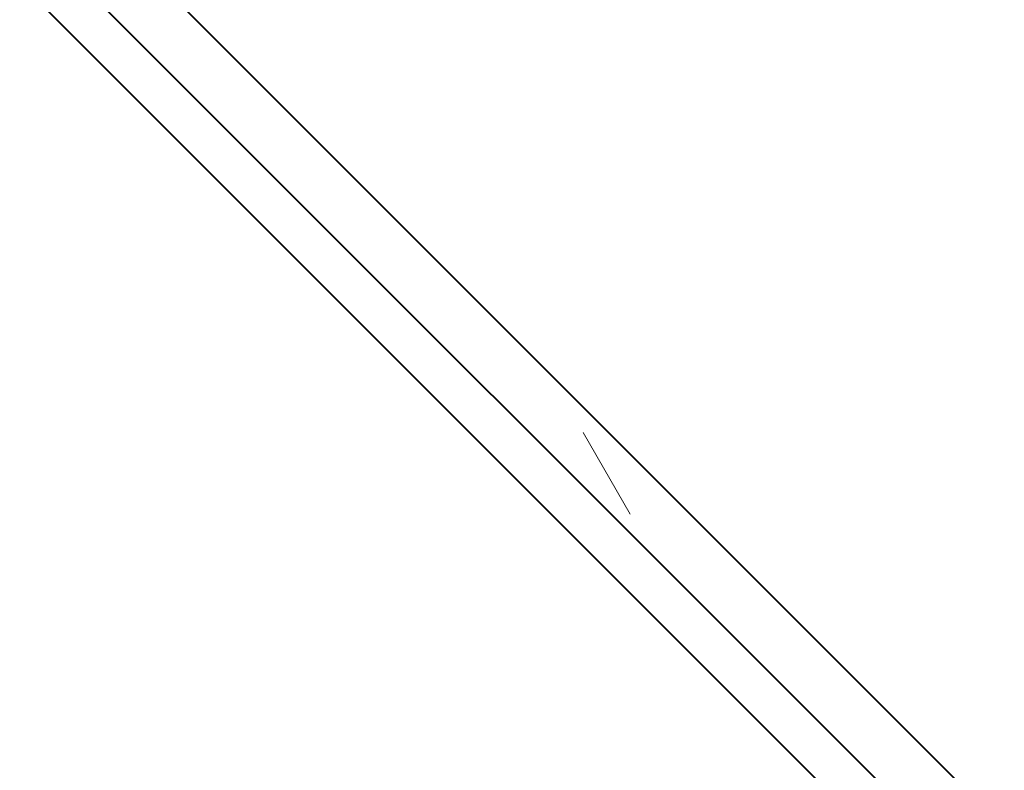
# Model space of a CAD drawing. Header units: millimetres. Extents: x -290 to 116110, y -2975 to 80225.
# Tile 99 of 247: x 41618 to 41969, y 54763 to 55030. Entities that reach past the tile are written whole.
import ezdxf

# ---------------------------------------------------------------- set-up
doc = ezdxf.new("R2010")
doc.units = ezdxf.units.MM
doc.layers.add('Стены разрез', color=7, linetype='Continuous', lineweight=40)
doc.layers.add('Стены штриховка', color=7, linetype='Continuous', lineweight=40)

# ---------------------------------------------------------------- blocks, each defined once
blk = doc.blocks.new('135_SLK_GD_AR_rvt-1-B2_-11_400__На лист секция 4_-11_400')
at = {"layer": 'Стены разрез', "lineweight": 9, "true_color": 0xaaaaaa}
h = blk.add_hatch(dxfattribs=at)
h.set_pattern_fill('FP_5', color=253, style=0, pattern_type=2)
h.set_pattern_definition([(0, (0, 0), (406.4, 101.6), [33.528, -271.272, 33.528, -271.272, -1625.6]), (0, (0, 0), (406.4, 101.6), [-609.6, 33.528, -576.072, 33.528, -271.272, -711.2]), (0, (0, 0), (406.4, 101.6), [-1524, 33.528, -169.672, 33.528, -474.472]), (120, (152.4, 50.8), (-291.188181, 301.1527241), [33.528, -271.272, 33.528, -271.272, -1625.6]), (120, (152.4, 50.8), (-291.188181, 301.1527241), [-609.6, 33.528, -576.072, 33.528, -271.272, -711.2]), (120, (152.4, 50.8), (-291.188181, 301.1527241), [-1524, 33.528, -169.672, 33.528, -474.472]), (240, (203.2, 254), (-115.211819, -402.7527241), [33.528, -271.272, 33.528, -271.272, -1625.6]), (240, (203.2, 254), (-115.211819, -402.7527241), [-609.6, 33.528, -576.072, 33.528, -271.272, -711.2]), (240, (203.2, 254), (-115.211819, -402.7527241), [-1524, 33.528, -169.672, 33.528, -474.472])])
h.paths.add_polyline_path([(-13091588.98, -9246289.5), (-13091574.84, -9246275.36), (-13094659.66, -9243190.53), (-13094659.66, -9243218.81), (-13092142.38, -9245736.1)])
at = {"layer": 'Стены разрез', "color": 253, "true_color": 0xaaaaaa}
for p, q in [((-13091574.84, -9246275.36), (-13094659.66, -9243190.53)), ((-13094624.66, -9243275.03), (-13091599.59, -9246300.11))]:
    blk.add_line(p, q, dxfattribs=at)
at = {"layer": 'Стены штриховка', "color": 253, "true_color": 0xaaaaaa}
blk.add_line((-13094639.66, -9243238.81), (-13091588.98, -9246289.5), dxfattribs=at)
blk = doc.blocks.new('A$Cc005853f')
at = {"lineweight": 5}
blk.add_blockref('135_SLK_GD_AR_rvt-1-B2_-11_400__На лист секция 4_-11_400', (13133512.77, 9298039.75), dxfattribs=at)

msp = doc.modelspace()

# ---------------------------------------------------------------- block references
msp.add_blockref('A$Cc005853f', (2087, 921.73))

doc.saveas('drawing.dxf')
